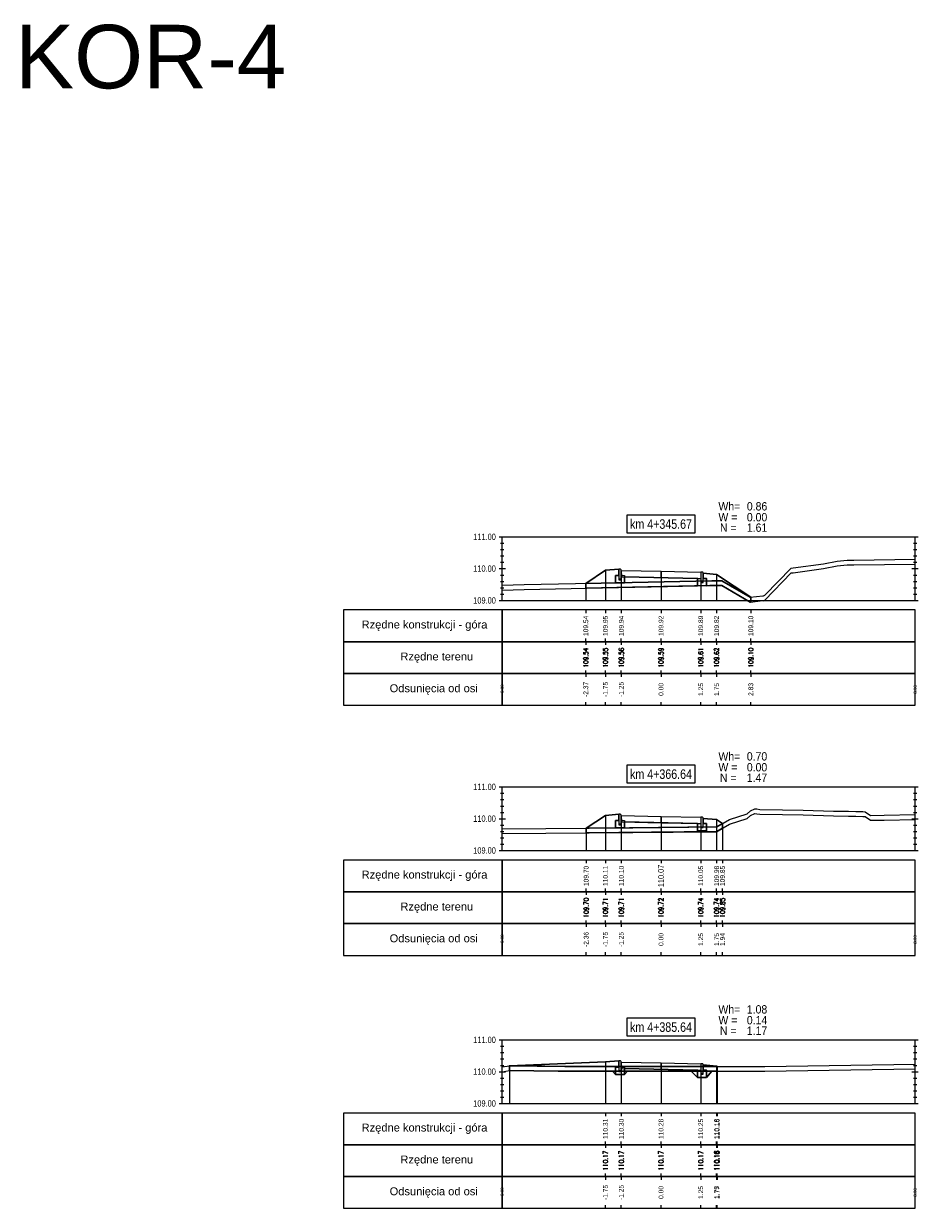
# Model space of a CAD drawing. Extents: x 7537626 to 7538805, y 5722894 to 5725486.
# Tile 2 of 105: x 7537959 to 7537987, y 5725239 to 5725276. Entities that reach past the tile are written whole.
import ezdxf

# ---------------------------------------------------------------- set-up
doc = ezdxf.new("R2010")
doc.units = 0
for name, color, linetype in [('C-DROGI-PROFILE', 7, 'Continuous'), ('C-DROGI-PROFILE-ETYKIETY', 7, 'Continuous'), ('C-DROGI-PRZEKROJE-ETYKIETY', 7, 'Continuous'), ('C-POPRZECZKA-przekrój', 2, 'Continuous'), ('C-POPRZECZKA-widok', 1, 'Continuous')]:
    doc.layers.add(name, color=color, linetype=linetype)
doc.layers.add('C-humus', color=7, linetype='Continuous', true_color=0x003df5)
doc.layers.add('C-Teren', color=7, linetype='Continuous', true_color=0x008521)
for name, color, linetype, lineweight, plot in [('D-1.pow. hum.', 7, 'Continuous', 30, False), ('D-2.wykop', 30, 'Continuous', 30, False), ('D-3.nasyp', 4, 'Continuous', 30, False)]:
    doc.layers.add(name, color=color, linetype=linetype, lineweight=lineweight, plot=plot)
doc.layers.add('D-roboty-ziemne-opis', color=2, linetype='Continuous', lineweight=30)
doc.styles.add('2mm08', font='arial.ttf', dxfattribs={"width": 0.8})
doc.styles.get("Standard").update_dxf_attribs({"font": 'arial.ttf'})

msp = doc.modelspace()

# ---------------------------------------------------------------- linework, layer by layer
at = {"layer": 'C-DROGI-PROFILE', "color": 7, "linetype": 'Continuous', "lineweight": -3}
for p, q in [((7537977.032, 5725257.644), (7537977.032, 5725257.544)), ((7537977.649, 5725257.644), (7537977.649, 5725257.544)), ((7537978.149, 5725257.644), (7537978.149, 5725257.544)), ((7537979.399, 5725257.644), (7537979.399, 5725257.544)), ((7537980.649, 5725257.644), (7537980.649, 5725257.544)), ((7537981.149, 5725257.644), (7537981.149, 5725257.544)), ((7537982.227, 5725257.644), (7537982.227, 5725257.544)), ((7537977.032, 5725256.644), (7537977.032, 5725256.744)), ((7537977.032, 5725256.644), (7537977.032, 5725256.544)), ((7537977.649, 5725256.644), (7537977.649, 5725256.744)), ((7537977.649, 5725256.644), (7537977.649, 5725256.544)), ((7537978.149, 5725256.644), (7537978.149, 5725256.744)), ((7537978.149, 5725256.644), (7537978.149, 5725256.544)), ((7537979.399, 5725256.644), (7537979.399, 5725256.744)), ((7537979.399, 5725256.644), (7537979.399, 5725256.544)), ((7537980.649, 5725256.644), (7537980.649, 5725256.744)), ((7537980.649, 5725256.644), (7537980.649, 5725256.544)), ((7537981.149, 5725256.644), (7537981.149, 5725256.744)), ((7537981.149, 5725256.644), (7537981.149, 5725256.544)), ((7537982.227, 5725256.644), (7537982.227, 5725256.744)), ((7537982.227, 5725256.644), (7537982.227, 5725256.544)), ((7537977.032, 5725255.644), (7537977.032, 5725255.744)), ((7537977.649, 5725255.644), (7537977.649, 5725255.744)), ((7537978.149, 5725255.644), (7537978.149, 5725255.744)), ((7537979.399, 5725255.644), (7537979.399, 5725255.744)), ((7537980.649, 5725255.644), (7537980.649, 5725255.744)), ((7537981.149, 5725255.644), (7537981.149, 5725255.744)), ((7537982.227, 5725255.644), (7537982.227, 5725255.744)), ((7537977.032, 5725255.644), (7537977.032, 5725255.544)), ((7537977.649, 5725255.644), (7537977.649, 5725255.544)), ((7537978.149, 5725255.644), (7537978.149, 5725255.544)), ((7537979.399, 5725255.644), (7537979.399, 5725255.544)), ((7537980.649, 5725255.644), (7537980.649, 5725255.544)), ((7537981.149, 5725255.644), (7537981.149, 5725255.544)), ((7537982.227, 5725255.644), (7537982.227, 5725255.544)), ((7537977.032, 5725254.644), (7537977.032, 5725254.744)), ((7537977.649, 5725254.644), (7537977.649, 5725254.744)), ((7537978.149, 5725254.644), (7537978.149, 5725254.744)), ((7537979.399, 5725254.644), (7537979.399, 5725254.744)), ((7537980.649, 5725254.644), (7537980.649, 5725254.744)), ((7537981.149, 5725254.644), (7537981.149, 5725254.744)), ((7537982.227, 5725254.644), (7537982.227, 5725254.744)), ((7537977.043, 5725249.774), (7537977.043, 5725249.674)), ((7537977.649, 5725249.774), (7537977.649, 5725249.674)), ((7537978.149, 5725249.774), (7537978.149, 5725249.674)), ((7537979.399, 5725249.774), (7537979.399, 5725249.674)), ((7537980.649, 5725249.774), (7537980.649, 5725249.674)), ((7537981.149, 5725249.774), (7537981.149, 5725249.674)), ((7537981.335, 5725249.774), (7537981.335, 5725249.674)), ((7537977.043, 5725248.774), (7537977.043, 5725248.874)), ((7537977.043, 5725248.774), (7537977.043, 5725248.674)), ((7537977.649, 5725248.774), (7537977.649, 5725248.874)), ((7537977.649, 5725248.774), (7537977.649, 5725248.674)), ((7537978.149, 5725248.774), (7537978.149, 5725248.874)), ((7537978.149, 5725248.774), (7537978.149, 5725248.674)), ((7537979.399, 5725248.774), (7537979.399, 5725248.874)), ((7537979.399, 5725248.774), (7537979.399, 5725248.674)), ((7537980.649, 5725248.774), (7537980.649, 5725248.874)), ((7537980.649, 5725248.774), (7537980.649, 5725248.674)), ((7537981.149, 5725248.774), (7537981.149, 5725248.874)), ((7537981.149, 5725248.774), (7537981.149, 5725248.674)), ((7537981.335, 5725248.774), (7537981.335, 5725248.874)), ((7537981.335, 5725248.774), (7537981.335, 5725248.674)), ((7537977.043, 5725247.774), (7537977.043, 5725247.874)), ((7537977.043, 5725247.774), (7537977.043, 5725247.674)), ((7537977.649, 5725247.774), (7537977.649, 5725247.874)), ((7537977.649, 5725247.774), (7537977.649, 5725247.674)), ((7537978.149, 5725247.774), (7537978.149, 5725247.874)), ((7537978.149, 5725247.774), (7537978.149, 5725247.674)), ((7537979.399, 5725247.774), (7537979.399, 5725247.874)), ((7537979.399, 5725247.774), (7537979.399, 5725247.674)), ((7537980.649, 5725247.774), (7537980.649, 5725247.874)), ((7537980.649, 5725247.774), (7537980.649, 5725247.674)), ((7537981.149, 5725247.774), (7537981.149, 5725247.874)), ((7537981.149, 5725247.774), (7537981.149, 5725247.674)), ((7537981.335, 5725247.774), (7537981.335, 5725247.874)), ((7537981.335, 5725247.774), (7537981.335, 5725247.674)), ((7537977.043, 5725246.774), (7537977.043, 5725246.874)), ((7537977.649, 5725246.774), (7537977.649, 5725246.874)), ((7537978.149, 5725246.774), (7537978.149, 5725246.874)), ((7537979.399, 5725246.774), (7537979.399, 5725246.874)), ((7537980.649, 5725246.774), (7537980.649, 5725246.874)), ((7537981.149, 5725246.774), (7537981.149, 5725246.874)), ((7537981.335, 5725246.774), (7537981.335, 5725246.874)), ((7537977.649, 5725241.812), (7537977.649, 5725241.712)), ((7537978.149, 5725241.812), (7537978.149, 5725241.712)), ((7537979.399, 5725241.812), (7537979.399, 5725241.712)), ((7537980.649, 5725241.812), (7537980.649, 5725241.712)), ((7537981.149, 5725241.812), (7537981.149, 5725241.712)), ((7537981.167, 5725241.812), (7537981.167, 5725241.712)), ((7537977.649, 5725240.812), (7537977.649, 5725240.912)), ((7537977.649, 5725240.812), (7537977.649, 5725240.712)), ((7537978.149, 5725240.812), (7537978.149, 5725240.912)), ((7537978.149, 5725240.812), (7537978.149, 5725240.712)), ((7537979.399, 5725240.812), (7537979.399, 5725240.912)), ((7537979.399, 5725240.812), (7537979.399, 5725240.712)), ((7537980.649, 5725240.812), (7537980.649, 5725240.912)), ((7537980.649, 5725240.812), (7537980.649, 5725240.712)), ((7537981.149, 5725240.812), (7537981.149, 5725240.912)), ((7537981.149, 5725240.812), (7537981.149, 5725240.712)), ((7537981.167, 5725240.812), (7537981.167, 5725240.912)), ((7537981.167, 5725240.812), (7537981.167, 5725240.712)), ((7537977.649, 5725239.812), (7537977.649, 5725239.912)), ((7537977.649, 5725239.812), (7537977.649, 5725239.712)), ((7537978.149, 5725239.812), (7537978.149, 5725239.912)), ((7537978.149, 5725239.812), (7537978.149, 5725239.712)), ((7537979.399, 5725239.812), (7537979.399, 5725239.912)), ((7537979.399, 5725239.812), (7537979.399, 5725239.712)), ((7537980.649, 5725239.812), (7537980.649, 5725239.912)), ((7537980.649, 5725239.812), (7537980.649, 5725239.712)), ((7537981.149, 5725239.812), (7537981.149, 5725239.912)), ((7537981.149, 5725239.812), (7537981.149, 5725239.712)), ((7537981.167, 5725239.812), (7537981.167, 5725239.912)), ((7537981.167, 5725239.812), (7537981.167, 5725239.712)), ((7537977.649, 5725238.812), (7537977.649, 5725238.912)), ((7537978.149, 5725238.812), (7537978.149, 5725238.912)), ((7537979.399, 5725238.812), (7537979.399, 5725238.912)), ((7537980.649, 5725238.812), (7537980.649, 5725238.912)), ((7537981.149, 5725238.812), (7537981.149, 5725238.912)), ((7537981.167, 5725238.812), (7537981.167, 5725238.912))]:
    msp.add_line(p, q, dxfattribs=at)
at = {"layer": 'C-DROGI-PROFILE', "color": 1, "linetype": 'Continuous', "lineweight": -3}
for points in [[(7537974.399, 5725256.644), (7537974.399, 5725257.644), (7537969.399, 5725257.644), (7537969.399, 5725256.644)], [(7537974.399, 5725256.644), (7537987.399, 5725256.644), (7537987.399, 5725257.644), (7537974.399, 5725257.644)], [(7537974.399, 5725255.644), (7537974.399, 5725256.644), (7537969.399, 5725256.644), (7537969.399, 5725255.644)], [(7537974.399, 5725255.644), (7537987.399, 5725255.644), (7537987.399, 5725256.644), (7537974.399, 5725256.644)], [(7537974.399, 5725254.644), (7537974.399, 5725255.644), (7537969.399, 5725255.644), (7537969.399, 5725254.644)], [(7537974.399, 5725254.644), (7537987.399, 5725254.644), (7537987.399, 5725255.644), (7537974.399, 5725255.644)], [(7537974.399, 5725248.774), (7537974.399, 5725249.774), (7537969.399, 5725249.774), (7537969.399, 5725248.774)], [(7537974.399, 5725248.774), (7537987.399, 5725248.774), (7537987.399, 5725249.774), (7537974.399, 5725249.774)], [(7537974.399, 5725247.774), (7537974.399, 5725248.774), (7537969.399, 5725248.774), (7537969.399, 5725247.774)], [(7537974.399, 5725247.774), (7537987.399, 5725247.774), (7537987.399, 5725248.774), (7537974.399, 5725248.774)], [(7537974.399, 5725246.774), (7537974.399, 5725247.774), (7537969.399, 5725247.774), (7537969.399, 5725246.774)], [(7537974.399, 5725246.774), (7537987.399, 5725246.774), (7537987.399, 5725247.774), (7537974.399, 5725247.774)], [(7537974.399, 5725240.812), (7537974.399, 5725241.812), (7537969.399, 5725241.812), (7537969.399, 5725240.812)], [(7537974.399, 5725240.812), (7537987.399, 5725240.812), (7537987.399, 5725241.812), (7537974.399, 5725241.812)], [(7537974.399, 5725239.812), (7537974.399, 5725240.812), (7537969.399, 5725240.812), (7537969.399, 5725239.812)], [(7537974.399, 5725239.812), (7537987.399, 5725239.812), (7537987.399, 5725240.812), (7537974.399, 5725240.812)], [(7537974.399, 5725238.812), (7537974.399, 5725239.812), (7537969.399, 5725239.812), (7537969.399, 5725238.812)], [(7537974.399, 5725238.812), (7537987.399, 5725238.812), (7537987.399, 5725239.812), (7537974.399, 5725239.812)]]:
    msp.add_3dface(points, dxfattribs=at)
at = {"layer": 'C-DROGI-PRZEKROJE-ETYKIETY', "color": 1, "linetype": 'Continuous', "lineweight": -3}
for p, q in [((7537977.649, 5725258.893), (7537977.649, 5725257.944)), ((7537978.149, 5725258.887), (7537978.149, 5725257.944)), ((7537979.399, 5725258.862), (7537979.399, 5725257.944)), ((7537980.649, 5725258.837), (7537980.649, 5725257.944)), ((7537981.149, 5725258.763), (7537981.149, 5725257.944)), ((7537977.032, 5725258.482), (7537977.032, 5725257.944)), ((7537982.227, 5725258.044), (7537982.227, 5725257.944)), ((7537977.649, 5725251.18), (7537977.649, 5725250.074)), ((7537978.149, 5725251.173), (7537978.149, 5725250.074)), ((7537979.399, 5725251.148), (7537979.399, 5725250.074)), ((7537980.649, 5725251.123), (7537980.649, 5725250.074)), ((7537981.149, 5725251.05), (7537981.149, 5725250.074)), ((7537981.335, 5725250.925), (7537981.335, 5725250.074)), ((7537977.043, 5725250.776), (7537977.043, 5725250.074)), ((7537977.649, 5725243.419), (7537977.649, 5725242.112)), ((7537978.149, 5725243.413), (7537978.149, 5725242.112)), ((7537979.399, 5725243.388), (7537979.399, 5725242.112)), ((7537980.649, 5725243.363), (7537980.649, 5725242.112)), ((7537981.149, 5725243.289), (7537981.149, 5725242.112)), ((7537981.167, 5725243.277), (7537981.167, 5725242.112))]:
    msp.add_line(p, q, dxfattribs=at)
msp.add_lwpolyline([(7537974.626, 5725243.301), (7537974.626, 5725242.112)], dxfattribs=at)
at = {"layer": 'C-humus'}
for p, q in [((7537985.468, 5725259.064), (7537987.399, 5725259.088)), ((7537982.667, 5725257.957), (7537983.496, 5725258.81)), ((7537983.496, 5725258.81), (7537983.554, 5725258.815)), ((7537983.554, 5725258.815), (7537984.511, 5725258.949)), ((7537984.511, 5725258.949), (7537984.94, 5725259.028)), ((7537984.94, 5725259.028), (7537985.263, 5725259.061)), ((7537985.263, 5725259.061), (7537985.468, 5725259.064)), ((7537975.086, 5725258.291), (7537981.013, 5725258.414)), ((7537981.013, 5725258.414), (7537981.314, 5725258.413)), ((7537981.314, 5725258.413), (7537982.206, 5725257.892)), ((7537974.399, 5725258.272), (7537975.086, 5725258.291)), ((7537982.627, 5725257.936), (7537982.667, 5725257.957)), ((7537982.206, 5725257.892), (7537982.6, 5725257.937)), ((7537982.6, 5725257.937), (7537982.627, 5725257.936)), ((7537981.154, 5725250.669), (7537981.554, 5725250.902)), ((7537981.554, 5725250.902), (7537982.111, 5725251.08)), ((7537982.111, 5725251.08), (7537982.216, 5725251.175)), ((7537982.216, 5725251.175), (7537982.347, 5725251.239)), ((7537982.347, 5725251.239), (7537982.416, 5725251.23)), ((7537982.416, 5725251.23), (7537982.506, 5725251.219)), ((7537982.506, 5725251.219), (7537983.221, 5725251.204)), ((7537983.221, 5725251.204), (7537983.875, 5725251.194)), ((7537983.875, 5725251.194), (7537984.83, 5725251.166)), ((7537984.83, 5725251.166), (7537985.302, 5725251.157)), ((7537985.302, 5725251.157), (7537985.528, 5725251.156)), ((7537985.528, 5725251.156), (7537985.756, 5725251.146)), ((7537985.756, 5725251.146), (7537985.814, 5725251.145)), ((7537985.814, 5725251.145), (7537985.826, 5725251.14)), ((7537985.826, 5725251.14), (7537985.995, 5725251.026)), ((7537985.995, 5725251.026), (7537986.425, 5725251.033)), ((7537986.425, 5725251.033), (7537987.399, 5725251.054)), ((7537974.399, 5725250.604), (7537978.515, 5725250.638)), ((7537978.515, 5725250.638), (7537981.154, 5725250.669)), ((7537974.399, 5725243.112), (7537974.626, 5725243.151)), ((7537974.626, 5725243.151), (7537976.375, 5725243.124)), ((7537976.375, 5725243.124), (7537976.752, 5725243.124)), ((7537976.752, 5725243.124), (7537977.339, 5725243.13)), ((7537977.339, 5725243.13), (7537982.345, 5725243.127)), ((7537982.345, 5725243.127), (7537982.672, 5725243.127)), ((7537982.672, 5725243.127), (7537987.399, 5725243.203))]:
    msp.add_line(p, q, dxfattribs=at)
at = {"layer": 'C-POPRZECZKA-przekrój', "color": 2, "linetype": 'Continuous', "lineweight": -3}
for p, q in [((7537977.032, 5725258.482), (7537977.649, 5725258.893)), ((7537977.649, 5725258.893), (7537978.069, 5725258.927)), ((7537977.969, 5725258.497), (7537977.969, 5725258.727)), ((7537977.969, 5725258.727), (7537978.069, 5725258.727)), ((7537978.109, 5725258.927), (7537978.069, 5725258.927)), ((7537978.069, 5725258.927), (7537978.069, 5725258.597)), ((7537978.069, 5725258.727), (7537978.069, 5725258.627)), ((7537978.114, 5725258.926), (7537978.109, 5725258.927)), ((7537978.123, 5725258.924), (7537978.114, 5725258.926)), ((7537978.131, 5725258.92), (7537978.123, 5725258.924)), ((7537978.137, 5725258.915), (7537978.131, 5725258.92)), ((7537978.141, 5725258.91), (7537978.137, 5725258.915)), ((7537978.146, 5725258.902), (7537978.141, 5725258.91)), ((7537978.148, 5725258.894), (7537978.146, 5725258.902)), ((7537978.149, 5725258.887), (7537978.148, 5725258.894)), ((7537978.149, 5725258.887), (7537979.399, 5725258.862)), ((7537978.149, 5725258.887), (7537978.15, 5725258.687)), ((7537978.149, 5725258.597), (7537978.149, 5725258.887)), ((7537978.149, 5725258.887), (7537978.149, 5725258.727)), ((7537978.149, 5725258.727), (7537978.249, 5725258.727)), ((7537978.249, 5725258.727), (7537978.249, 5725258.497)), ((7537979.399, 5725258.662), (7537979.399, 5725258.862)), ((7537979.399, 5725258.862), (7537980.649, 5725258.837)), ((7537980.649, 5725258.837), (7537980.648, 5725258.637)), ((7537980.689, 5725258.837), (7537980.649, 5725258.837)), ((7537980.649, 5725258.837), (7537980.649, 5725258.507)), ((7537980.694, 5725258.836), (7537980.689, 5725258.837)), ((7537980.703, 5725258.834), (7537980.694, 5725258.836)), ((7537980.711, 5725258.83), (7537980.703, 5725258.834)), ((7537980.717, 5725258.825), (7537980.711, 5725258.83)), ((7537980.721, 5725258.82), (7537980.717, 5725258.825)), ((7537980.726, 5725258.812), (7537980.721, 5725258.82)), ((7537980.728, 5725258.804), (7537980.726, 5725258.812)), ((7537980.729, 5725258.797), (7537980.728, 5725258.804)), ((7537980.729, 5725258.507), (7537980.729, 5725258.797)), ((7537980.729, 5725258.797), (7537980.729, 5725258.637)), ((7537980.729, 5725258.797), (7537981.149, 5725258.763)), ((7537981.149, 5725258.763), (7537982.227, 5725258.044)), ((7537978.249, 5725258.497), (7537977.969, 5725258.497)), ((7537978.069, 5725258.627), (7537978.149, 5725258.627)), ((7537978.069, 5725258.597), (7537978.149, 5725258.597)), ((7537978.15, 5725258.687), (7537979.399, 5725258.662)), ((7537979.399, 5725258.662), (7537980.648, 5725258.637)), ((7537980.549, 5725258.407), (7537980.549, 5725258.637)), ((7537980.549, 5725258.637), (7537980.649, 5725258.637)), ((7537980.829, 5725258.407), (7537980.549, 5725258.407)), ((7537980.649, 5725258.637), (7537980.649, 5725258.537)), ((7537980.649, 5725258.537), (7537980.729, 5725258.537)), ((7537980.649, 5725258.507), (7537980.729, 5725258.507)), ((7537980.729, 5725258.637), (7537980.829, 5725258.637)), ((7537980.829, 5725258.637), (7537980.829, 5725258.407)), ((7537977.043, 5725250.776), (7537977.649, 5725251.18)), ((7537977.649, 5725251.18), (7537978.069, 5725251.213)), ((7537977.969, 5725250.783), (7537977.969, 5725251.013)), ((7537977.969, 5725251.013), (7537978.069, 5725251.013)), ((7537978.109, 5725251.213), (7537978.069, 5725251.213)), ((7537978.069, 5725251.213), (7537978.069, 5725250.883)), ((7537978.069, 5725251.013), (7537978.069, 5725250.913)), ((7537978.069, 5725250.913), (7537978.149, 5725250.913)), ((7537978.069, 5725250.883), (7537978.149, 5725250.883)), ((7537978.114, 5725251.213), (7537978.109, 5725251.213)), ((7537978.123, 5725251.211), (7537978.114, 5725251.213)), ((7537978.131, 5725251.206), (7537978.123, 5725251.211)), ((7537978.137, 5725251.201), (7537978.131, 5725251.206)), ((7537978.141, 5725251.196), (7537978.137, 5725251.201)), ((7537978.146, 5725251.189), (7537978.141, 5725251.196)), ((7537978.148, 5725251.18), (7537978.146, 5725251.189)), ((7537978.149, 5725251.173), (7537978.148, 5725251.18)), ((7537978.149, 5725251.173), (7537979.399, 5725251.148)), ((7537978.149, 5725251.173), (7537978.15, 5725250.973)), ((7537978.149, 5725250.883), (7537978.149, 5725251.173)), ((7537978.149, 5725251.173), (7537978.149, 5725251.013)), ((7537978.149, 5725251.013), (7537978.249, 5725251.013)), ((7537978.15, 5725250.973), (7537979.399, 5725250.948)), ((7537978.249, 5725251.013), (7537978.249, 5725250.783)), ((7537979.399, 5725250.948), (7537979.399, 5725251.148)), ((7537979.399, 5725251.148), (7537980.649, 5725251.123)), ((7537979.399, 5725250.948), (7537980.648, 5725250.923)), ((7537980.549, 5725250.693), (7537980.549, 5725250.923)), ((7537980.549, 5725250.923), (7537980.649, 5725250.923)), ((7537980.649, 5725251.123), (7537980.648, 5725250.923)), ((7537980.689, 5725251.123), (7537980.649, 5725251.123)), ((7537980.649, 5725251.123), (7537980.649, 5725250.793)), ((7537980.649, 5725250.923), (7537980.649, 5725250.823)), ((7537980.694, 5725251.123), (7537980.689, 5725251.123)), ((7537980.703, 5725251.121), (7537980.694, 5725251.123)), ((7537980.711, 5725251.116), (7537980.703, 5725251.121)), ((7537980.717, 5725251.111), (7537980.711, 5725251.116)), ((7537980.721, 5725251.106), (7537980.717, 5725251.111)), ((7537980.726, 5725251.099), (7537980.721, 5725251.106)), ((7537980.728, 5725251.09), (7537980.726, 5725251.099)), ((7537980.729, 5725251.083), (7537980.728, 5725251.09)), ((7537980.729, 5725250.793), (7537980.729, 5725251.083)), ((7537980.729, 5725251.083), (7537980.729, 5725250.923)), ((7537980.729, 5725251.083), (7537981.149, 5725251.05)), ((7537980.729, 5725250.923), (7537980.829, 5725250.923)), ((7537980.829, 5725250.923), (7537980.829, 5725250.693)), ((7537981.149, 5725251.05), (7537981.335, 5725250.925)), ((7537978.249, 5725250.783), (7537977.969, 5725250.783)), ((7537980.829, 5725250.693), (7537980.549, 5725250.693)), ((7537980.649, 5725250.823), (7537980.729, 5725250.823)), ((7537980.649, 5725250.793), (7537980.729, 5725250.793)), ((7537974.626, 5725243.301), (7537977.649, 5725243.419)), ((7537977.649, 5725243.419), (7537978.069, 5725243.453)), ((7537978.109, 5725243.453), (7537978.069, 5725243.453)), ((7537978.069, 5725243.453), (7537978.069, 5725243.123)), ((7537978.114, 5725243.453), (7537978.109, 5725243.453)), ((7537978.123, 5725243.45), (7537978.114, 5725243.453)), ((7537978.131, 5725243.446), (7537978.123, 5725243.45)), ((7537978.137, 5725243.441), (7537978.131, 5725243.446)), ((7537978.141, 5725243.436), (7537978.137, 5725243.441)), ((7537978.146, 5725243.429), (7537978.141, 5725243.436)), ((7537978.148, 5725243.42), (7537978.146, 5725243.429)), ((7537978.149, 5725243.413), (7537978.148, 5725243.42)), ((7537977.969, 5725243.023), (7537977.969, 5725243.253)), ((7537977.969, 5725243.253), (7537978.069, 5725243.253)), ((7537978.069, 5725243.253), (7537978.069, 5725243.153)), ((7537978.069, 5725243.153), (7537978.149, 5725243.153)), ((7537978.069, 5725243.123), (7537978.149, 5725243.123)), ((7537978.149, 5725243.413), (7537979.399, 5725243.388)), ((7537978.149, 5725243.413), (7537978.15, 5725243.213)), ((7537978.149, 5725243.123), (7537978.149, 5725243.413)), ((7537978.149, 5725243.413), (7537978.149, 5725243.253)), ((7537978.149, 5725243.253), (7537978.249, 5725243.253)), ((7537978.15, 5725243.213), (7537979.399, 5725243.188)), ((7537978.249, 5725243.253), (7537978.249, 5725243.023)), ((7537979.399, 5725243.188), (7537979.399, 5725243.388)), ((7537979.399, 5725243.388), (7537980.649, 5725243.363)), ((7537979.399, 5725243.188), (7537980.648, 5725243.163)), ((7537980.549, 5725242.933), (7537980.549, 5725243.163)), ((7537980.549, 5725243.163), (7537980.649, 5725243.163)), ((7537980.649, 5725243.363), (7537980.648, 5725243.163)), ((7537980.689, 5725243.363), (7537980.649, 5725243.363)), ((7537980.649, 5725243.363), (7537980.649, 5725243.033)), ((7537980.649, 5725243.163), (7537980.649, 5725243.063)), ((7537980.649, 5725243.063), (7537980.729, 5725243.063)), ((7537980.694, 5725243.363), (7537980.689, 5725243.363)), ((7537980.703, 5725243.36), (7537980.694, 5725243.363)), ((7537980.711, 5725243.356), (7537980.703, 5725243.36)), ((7537980.717, 5725243.351), (7537980.711, 5725243.356)), ((7537980.721, 5725243.346), (7537980.717, 5725243.351)), ((7537980.726, 5725243.339), (7537980.721, 5725243.346)), ((7537980.728, 5725243.33), (7537980.726, 5725243.339)), ((7537980.729, 5725243.323), (7537980.728, 5725243.33)), ((7537980.729, 5725243.033), (7537980.729, 5725243.323)), ((7537980.729, 5725243.323), (7537980.729, 5725243.163)), ((7537980.729, 5725243.323), (7537981.149, 5725243.289)), ((7537980.729, 5725243.163), (7537980.829, 5725243.163)), ((7537980.829, 5725243.163), (7537980.829, 5725242.933)), ((7537981.149, 5725243.289), (7537981.167, 5725243.277)), ((7537978.249, 5725243.023), (7537977.969, 5725243.023)), ((7537980.829, 5725242.933), (7537980.549, 5725242.933)), ((7537980.649, 5725243.033), (7537980.729, 5725243.033))]:
    msp.add_line(p, q, dxfattribs=at)
at = {"layer": 'C-POPRZECZKA-widok', "color": 1, "linetype": 'Continuous', "lineweight": -3}
for p, q in [((7537974.299, 5725259.944), (7537987.499, 5725259.944)), ((7537974.399, 5725257.944), (7537974.399, 5725259.944)), ((7537987.399, 5725257.944), (7537987.399, 5725259.944)), ((7537974.349, 5725259.744), (7537974.449, 5725259.744)), ((7537974.349, 5725259.544), (7537974.449, 5725259.544)), ((7537987.349, 5725259.744), (7537987.449, 5725259.744)), ((7537987.349, 5725259.544), (7537987.449, 5725259.544)), ((7537974.349, 5725259.344), (7537974.449, 5725259.344)), ((7537974.349, 5725259.144), (7537974.449, 5725259.144)), ((7537987.349, 5725259.344), (7537987.449, 5725259.344)), ((7537987.349, 5725259.144), (7537987.449, 5725259.144)), ((7537974.299, 5725258.944), (7537974.499, 5725258.944)), ((7537974.349, 5725258.944), (7537974.449, 5725258.944)), ((7537974.349, 5725258.744), (7537974.449, 5725258.744)), ((7537987.299, 5725258.944), (7537987.499, 5725258.944)), ((7537987.349, 5725258.944), (7537987.449, 5725258.944)), ((7537987.349, 5725258.744), (7537987.449, 5725258.744)), ((7537974.349, 5725258.544), (7537974.449, 5725258.544)), ((7537974.349, 5725258.344), (7537974.449, 5725258.344)), ((7537987.349, 5725258.544), (7537987.449, 5725258.544)), ((7537987.349, 5725258.344), (7537987.449, 5725258.344)), ((7537974.349, 5725258.144), (7537974.449, 5725258.144)), ((7537987.349, 5725258.144), (7537987.449, 5725258.144)), ((7537974.299, 5725257.944), (7537987.499, 5725257.944)), ((7537974.299, 5725252.074), (7537987.499, 5725252.074)), ((7537974.399, 5725250.074), (7537974.399, 5725252.074)), ((7537987.399, 5725250.074), (7537987.399, 5725252.074)), ((7537974.349, 5725251.874), (7537974.449, 5725251.874)), ((7537974.349, 5725251.674), (7537974.449, 5725251.674)), ((7537987.349, 5725251.874), (7537987.449, 5725251.874)), ((7537987.349, 5725251.674), (7537987.449, 5725251.674)), ((7537974.349, 5725251.474), (7537974.449, 5725251.474)), ((7537974.349, 5725251.274), (7537974.449, 5725251.274)), ((7537987.349, 5725251.474), (7537987.449, 5725251.474)), ((7537987.349, 5725251.274), (7537987.449, 5725251.274)), ((7537974.299, 5725251.074), (7537974.499, 5725251.074)), ((7537974.349, 5725251.074), (7537974.449, 5725251.074)), ((7537974.349, 5725250.874), (7537974.449, 5725250.874)), ((7537987.299, 5725251.074), (7537987.499, 5725251.074)), ((7537987.349, 5725251.074), (7537987.449, 5725251.074)), ((7537987.349, 5725250.874), (7537987.449, 5725250.874)), ((7537974.349, 5725250.674), (7537974.449, 5725250.674)), ((7537987.349, 5725250.674), (7537987.449, 5725250.674)), ((7537974.349, 5725250.474), (7537974.449, 5725250.474)), ((7537974.349, 5725250.274), (7537974.449, 5725250.274)), ((7537987.349, 5725250.474), (7537987.449, 5725250.474)), ((7537987.349, 5725250.274), (7537987.449, 5725250.274)), ((7537974.299, 5725250.074), (7537987.499, 5725250.074)), ((7537974.299, 5725244.112), (7537987.499, 5725244.112)), ((7537974.349, 5725243.912), (7537974.449, 5725243.912)), ((7537974.399, 5725242.112), (7537974.399, 5725244.112)), ((7537987.349, 5725243.912), (7537987.449, 5725243.912)), ((7537987.399, 5725242.112), (7537987.399, 5725244.112)), ((7537974.349, 5725243.712), (7537974.449, 5725243.712)), ((7537974.349, 5725243.512), (7537974.449, 5725243.512)), ((7537987.349, 5725243.712), (7537987.449, 5725243.712)), ((7537987.349, 5725243.512), (7537987.449, 5725243.512)), ((7537974.299, 5725243.112), (7537974.499, 5725243.112)), ((7537974.349, 5725243.312), (7537974.449, 5725243.312)), ((7537974.349, 5725243.112), (7537974.449, 5725243.112)), ((7537987.299, 5725243.112), (7537987.499, 5725243.112)), ((7537987.349, 5725243.312), (7537987.449, 5725243.312)), ((7537987.349, 5725243.112), (7537987.449, 5725243.112)), ((7537974.349, 5725242.912), (7537974.449, 5725242.912)), ((7537974.349, 5725242.712), (7537974.449, 5725242.712)), ((7537987.349, 5725242.912), (7537987.449, 5725242.912)), ((7537987.349, 5725242.712), (7537987.449, 5725242.712)), ((7537974.349, 5725242.512), (7537974.449, 5725242.512)), ((7537974.349, 5725242.312), (7537974.449, 5725242.312)), ((7537987.349, 5725242.512), (7537987.449, 5725242.512)), ((7537987.349, 5725242.312), (7537987.449, 5725242.312)), ((7537974.299, 5725242.112), (7537987.499, 5725242.112))]:
    msp.add_line(p, q, dxfattribs=at)
at = {"layer": 'C-POPRZECZKA-widok', "color": 3, "linetype": 'Continuous', "lineweight": -3}
for points in [[(7537978.319, 5725260.069), (7537980.479, 5725260.069), (7537980.479, 5725260.626), (7537978.319, 5725260.626)], [(7537978.319, 5725252.199), (7537980.478, 5725252.199), (7537980.478, 5725252.756), (7537978.319, 5725252.756)], [(7537978.319, 5725244.237), (7537980.478, 5725244.237), (7537980.478, 5725244.794), (7537978.319, 5725244.794)]]:
    msp.add_3dface(points, dxfattribs=at)
at = {"layer": 'C-Teren'}
for p, q in [((7537983.554, 5725258.965), (7537984.511, 5725259.099)), ((7537984.511, 5725259.099), (7537984.94, 5725259.178)), ((7537984.94, 5725259.178), (7537985.263, 5725259.211)), ((7537985.263, 5725259.211), (7537985.468, 5725259.214)), ((7537985.468, 5725259.214), (7537987.399, 5725259.238)), ((7537982.667, 5725258.107), (7537983.496, 5725258.96)), ((7537983.496, 5725258.96), (7537983.554, 5725258.965)), ((7537974.399, 5725258.422), (7537975.086, 5725258.441)), ((7537975.086, 5725258.441), (7537981.013, 5725258.564)), ((7537981.013, 5725258.564), (7537981.314, 5725258.563)), ((7537981.314, 5725258.563), (7537982.206, 5725258.042)), ((7537982.206, 5725258.042), (7537982.6, 5725258.087)), ((7537982.6, 5725258.087), (7537982.627, 5725258.086)), ((7537982.627, 5725258.086), (7537982.667, 5725258.107)), ((7537982.111, 5725251.23), (7537982.216, 5725251.325)), ((7537982.216, 5725251.325), (7537982.347, 5725251.389)), ((7537982.347, 5725251.389), (7537982.416, 5725251.38)), ((7537982.416, 5725251.38), (7537982.506, 5725251.369)), ((7537982.506, 5725251.369), (7537983.221, 5725251.354)), ((7537983.221, 5725251.354), (7537983.875, 5725251.344)), ((7537983.875, 5725251.344), (7537984.83, 5725251.316)), ((7537984.83, 5725251.316), (7537985.302, 5725251.307)), ((7537985.302, 5725251.307), (7537985.528, 5725251.306)), ((7537985.528, 5725251.306), (7537985.756, 5725251.296)), ((7537985.756, 5725251.296), (7537985.814, 5725251.295)), ((7537985.814, 5725251.295), (7537985.826, 5725251.29)), ((7537985.826, 5725251.29), (7537985.995, 5725251.176)), ((7537981.154, 5725250.819), (7537981.554, 5725251.052)), ((7537981.554, 5725251.052), (7537982.111, 5725251.23)), ((7537985.995, 5725251.176), (7537986.425, 5725251.183)), ((7537986.425, 5725251.183), (7537987.399, 5725251.204)), ((7537974.399, 5725250.754), (7537978.515, 5725250.788)), ((7537978.515, 5725250.788), (7537981.154, 5725250.819)), ((7537974.399, 5725243.262), (7537974.626, 5725243.301)), ((7537974.626, 5725243.301), (7537976.375, 5725243.274)), ((7537976.375, 5725243.274), (7537976.752, 5725243.274)), ((7537976.752, 5725243.274), (7537977.339, 5725243.28)), ((7537977.339, 5725243.28), (7537982.345, 5725243.277)), ((7537982.345, 5725243.277), (7537982.672, 5725243.277)), ((7537982.672, 5725243.277), (7537987.399, 5725243.353))]:
    msp.add_line(p, q, dxfattribs=at)
at = {"layer": 'D-1.pow. hum.'}
for points in [[(7537977.032, 5725258.482), (7537977.032, 5725258.332), (7537980.935, 5725258.413), (7537981.314, 5725258.413), (7537982.206, 5725257.892), (7537982.231, 5725257.895), (7537982.227, 5725258.044), (7537982.206, 5725258.042), (7537981.314, 5725258.563), (7537980.996, 5725258.564), (7537978.488, 5725258.512), (7537977.032, 5725258.482)], [(7537977.043, 5725250.776), (7537977.044, 5725250.626), (7537981.154, 5725250.669), (7537981.335, 5725250.775), (7537981.335, 5725250.925), (7537981.154, 5725250.819), (7537978.407, 5725250.787), (7537977.043, 5725250.776)], [(7537974.626, 5725243.301), (7537974.626, 5725243.151), (7537976.159, 5725243.127), (7537978.391, 5725243.129), (7537981.167, 5725243.127), (7537981.167, 5725243.277), (7537980.1, 5725243.278), (7537978.263, 5725243.279), (7537976.881, 5725243.275), (7537975.74, 5725243.284), (7537974.626, 5725243.301)]]:
    msp.add_lwpolyline(points, dxfattribs=at)
at = {"layer": 'D-2.wykop'}
for points in [[(7537977.869, 5725243.129), (7537977.969, 5725243.023), (7537978.249, 5725243.023), (7537978.345, 5725243.129), (7537977.868, 5725243.129)], [(7537980.348, 5725243.128), (7537980.549, 5725242.933), (7537980.829, 5725242.933), (7537980.997, 5725243.128), (7537980.348, 5725243.128)]]:
    msp.add_lwpolyline(points, dxfattribs=at)
at = {"layer": 'D-3.nasyp'}
for points in [[(7537977.969, 5725258.497), (7537977.969, 5725258.727), (7537978.069, 5725258.727), (7537978.069, 5725258.927), (7537977.649, 5725258.893), (7537977.032, 5725258.482), (7537977.035, 5725258.332), (7537979.598, 5725258.385), (7537980.548, 5725258.405), (7537980.549, 5725258.637), (7537978.249, 5725258.685), (7537978.249, 5725258.497), (7537977.969, 5725258.497)], [(7537980.729, 5725258.797), (7537980.729, 5725258.637), (7537980.829, 5725258.637), (7537980.829, 5725258.407), (7537981.314, 5725258.413), (7537982.206, 5725257.892), (7537982.231, 5725257.895), (7537982.227, 5725258.044), (7537981.149, 5725258.763), (7537980.729, 5725258.797)], [(7537977.969, 5725250.783), (7537977.969, 5725251.013), (7537978.069, 5725251.013), (7537978.069, 5725251.213), (7537977.649, 5725251.18), (7537977.043, 5725250.776), (7537977.045, 5725250.626), (7537981.149, 5725250.666), (7537981.32, 5725250.766), (7537981.335, 5725250.775), (7537981.335, 5725250.925), (7537981.149, 5725251.05), (7537980.729, 5725251.083), (7537980.729, 5725250.923), (7537980.829, 5725250.923), (7537980.829, 5725250.693), (7537980.549, 5725250.693), (7537980.549, 5725250.923), (7537978.249, 5725250.971), (7537978.249, 5725250.783), (7537977.969, 5725250.783)], [(7537977.969, 5725243.253), (7537978.069, 5725243.253), (7537978.069, 5725243.453), (7537977.649, 5725243.419), (7537974.626, 5725243.301), (7537974.626, 5725243.151), (7537976.17, 5725243.127), (7537977.869, 5725243.129), (7537977.969, 5725243.023), (7537977.969, 5725243.253)], [(7537978.249, 5725243.211), (7537978.249, 5725243.023), (7537978.345, 5725243.129), (7537980.348, 5725243.128), (7537980.549, 5725242.933), (7537980.549, 5725243.165), (7537978.249, 5725243.211)], [(7537980.729, 5725243.323), (7537980.729, 5725243.163), (7537980.829, 5725243.163), (7537980.829, 5725242.933), (7537980.997, 5725243.128), (7537981.167, 5725243.127), (7537981.167, 5725243.277), (7537981.149, 5725243.289), (7537980.729, 5725243.323)]]:
    msp.add_lwpolyline(points, dxfattribs=at)

# ---------------------------------------------------------------- texts
at = {"layer": 'C-DROGI-PROFILE', "color": 2}
for s, height, p in [('KOR-4', 2, (7537959.059, 5725274.06)), ('Rzędne konstrukcji - góra', 0.25, (7537969.974, 5725257.061)), ('Rzędne terenu', 0.25, (7537971.194, 5725256.055)), ('Odsunięcia od osi', 0.25, (7537970.855, 5725255.055)), ('Rzędne konstrukcji - góra', 0.25, (7537969.974, 5725249.191)), ('Rzędne terenu', 0.25, (7537971.194, 5725248.185)), ('Odsunięcia od osi', 0.25, (7537970.855, 5725247.185)), ('Rzędne konstrukcji - góra', 0.25, (7537969.974, 5725241.229)), ('Rzędne terenu', 0.25, (7537971.194, 5725240.223)), ('Odsunięcia od osi', 0.25, (7537970.855, 5725239.223))]:
    msp.add_text(s, height=height, dxfattribs=at).set_placement(p)
at = {"layer": 'C-DROGI-PROFILE-ETYKIETY', "color": 1, "linetype": 'Continuous', "lineweight": -3, "attachment_point": 5, "rotation": 90, "style": '2mm08'}
for s, insert, char_height in [('109.54', (7537977.032, 5725257.144), 0.15), ('109.95', (7537977.649, 5725257.144), 0.15), ('109.94', (7537978.149, 5725257.144), 0.15), ('109.92', (7537979.399, 5725257.144), 0.15), ('109.89', (7537980.649, 5725257.144), 0.15), ('109.82', (7537981.149, 5725257.144), 0.15), ('109.10', (7537982.227, 5725257.144), 0.15), ('{\\Fsimplex.shx|c238;109.54}', (7537977.032, 5725256.144), 0.15), ('{\\Fsimplex.shx|c238;109.55}', (7537977.649, 5725256.144), 0.15), ('{\\Fsimplex.shx|c238;109.56}', (7537978.149, 5725256.144), 0.15), ('{\\Fsimplex.shx|c238;109.59}', (7537979.399, 5725256.144), 0.15), ('{\\Fsimplex.shx|c238;109.61}', (7537980.649, 5725256.144), 0.15), ('{\\Fsimplex.shx|c238;109.62}', (7537981.149, 5725256.144), 0.15), ('{\\Fsimplex.shx|c238;109.10}', (7537982.227, 5725256.144), 0.15), ('-2.37', (7537977.032, 5725255.144), 0.15), ('-1.75', (7537977.649, 5725255.144), 0.15), ('-1.25', (7537978.149, 5725255.144), 0.15), ('0.00', (7537979.399, 5725255.144), 0.15), ('1.25', (7537980.649, 5725255.144), 0.15), ('1.75', (7537981.149, 5725255.144), 0.15), ('2.83', (7537982.227, 5725255.144), 0.15), ('109.70', (7537977.043, 5725249.274), 0.15), ('110.11', (7537977.649, 5725249.274), 0.15), ('110.10', (7537978.149, 5725249.274), 0.15), ('110.07', (7537979.399, 5725249.274), 0.18), ('110.05', (7537980.649, 5725249.274), 0.15), ('109.98', (7537981.149, 5725249.274), 0.15), ('109.85', (7537981.335, 5725249.274), 0.15), ('{\\Fsimplex.shx|c238;109.70}', (7537977.043, 5725248.274), 0.15), ('{\\Fsimplex.shx|c238;109.71}', (7537977.649, 5725248.274), 0.15), ('{\\Fsimplex.shx|c238;109.71}', (7537978.149, 5725248.274), 0.15), ('{\\Fsimplex.shx|c238;109.72}', (7537979.399, 5725248.274), 0.15), ('{\\Fsimplex.shx|c238;109.74}', (7537980.649, 5725248.274), 0.15), ('{\\Fsimplex.shx|c238;109.74}', (7537981.149, 5725248.274), 0.15), ('{\\Fsimplex.shx|c238;109.85}', (7537981.335, 5725248.274), 0.15), ('-2.36', (7537977.043, 5725247.274), 0.15), ('-1.75', (7537977.649, 5725247.274), 0.15), ('-1.25', (7537978.149, 5725247.274), 0.15), ('0.00', (7537979.399, 5725247.274), 0.15), ('1.25', (7537980.649, 5725247.274), 0.15), ('1.75', (7537981.149, 5725247.274), 0.15), ('1.94', (7537981.335, 5725247.274), 0.15), ('110.31', (7537977.649, 5725241.312), 0.15), ('110.30', (7537978.149, 5725241.312), 0.15), ('110.28', (7537979.399, 5725241.312), 0.15), ('110.25', (7537980.649, 5725241.312), 0.15), ('110.18', (7537981.149, 5725241.312), 0.15), ('110.16', (7537981.167, 5725241.312), 0.15), ('{\\Fsimplex.shx|c238;110.17}', (7537977.649, 5725240.312), 0.15), ('{\\Fsimplex.shx|c238;110.17}', (7537978.149, 5725240.312), 0.15), ('{\\Fsimplex.shx|c238;110.17}', (7537979.399, 5725240.312), 0.15), ('{\\Fsimplex.shx|c238;110.17}', (7537980.649, 5725240.312), 0.15), ('{\\Fsimplex.shx|c238;110.16}', (7537981.149, 5725240.312), 0.15), ('{\\Fsimplex.shx|c238;110.16}', (7537981.167, 5725240.312), 0.15), ('-1.75', (7537977.649, 5725239.312), 0.15), ('-1.25', (7537978.149, 5725239.312), 0.15), ('0.00', (7537979.399, 5725239.312), 0.15), ('1.25', (7537980.649, 5725239.312), 0.15), ('1.75', (7537981.149, 5725239.312), 0.15), ('1.77', (7537981.167, 5725239.312), 0.15)]:
    msp.add_mtext(s, dxfattribs=dict(at, insert=insert, char_height=char_height))
at = {"layer": 'C-DROGI-PROFILE-ETYKIETY', "color": 7, "linetype": 'Continuous', "lineweight": -3, "char_height": 0.1, "attachment_point": 5, "rotation": 90, "style": '2mm08'}
for s, insert in [('-5.00', (7537974.399, 5725255.144)), ('8.00', (7537987.399, 5725255.144)), ('-5.00', (7537974.399, 5725247.274)), ('8.00', (7537987.399, 5725247.274)), ('-5.00', (7537974.399, 5725239.312)), ('8.00', (7537987.399, 5725239.312))]:
    msp.add_mtext(s, dxfattribs=dict(at, insert=insert))
at = {"layer": 'C-POPRZECZKA-widok', "color": 3, "linetype": 'Continuous', "lineweight": -3, "char_height": 0.3, "attachment_point": 8, "style": '2mm08'}
for s, insert in [('km 4+345.67', (7537979.399, 5725260.194)), ('km 4+366.64', (7537979.399, 5725252.324)), ('km 4+385.64', (7537979.399, 5725244.362))]:
    msp.add_mtext(s, dxfattribs=dict(at, insert=insert))
at = {"layer": 'C-POPRZECZKA-widok', "color": 1, "linetype": 'Continuous', "lineweight": -3, "char_height": 0.2, "attachment_point": 6, "style": '2mm08'}
for s, insert in [('111.00', (7537974.199, 5725259.944)), ('110.00', (7537974.199, 5725258.944)), ('109.00', (7537974.199, 5725257.944)), ('111.00', (7537974.199, 5725252.074)), ('110.00', (7537974.199, 5725251.074)), ('109.00', (7537974.199, 5725250.074)), ('111.00', (7537974.199, 5725244.112)), ('110.00', (7537974.199, 5725243.112)), ('109.00', (7537974.199, 5725242.112))]:
    msp.add_mtext(s, dxfattribs=dict(at, insert=insert))
at = {"layer": 'D-roboty-ziemne-opis', "lineweight": 25, "width": 0.9}
for s, p in [('Wh=', (7537981.206, 5725260.775)), ('0.86', (7537982.101, 5725260.775)), ('W =', (7537981.206, 5725260.433)), ('0.00', (7537982.101, 5725260.433)), ('N =', (7537981.255, 5725260.104)), ('1.61', (7537982.101, 5725260.104)), ('Wh=', (7537981.206, 5725252.905)), ('0.70', (7537982.1, 5725252.905)), ('W =', (7537981.206, 5725252.563)), ('0.00', (7537982.1, 5725252.563)), ('N =', (7537981.254, 5725252.234)), ('1.47', (7537982.1, 5725252.234)), ('Wh=', (7537981.206, 5725244.943)), ('1.08', (7537982.1, 5725244.943)), ('W =', (7537981.206, 5725244.602)), ('0.14', (7537982.1, 5725244.602)), ('N =', (7537981.254, 5725244.272)), ('1.17', (7537982.1, 5725244.272))]:
    msp.add_text(s, height=0.2625, dxfattribs=at).set_placement(p)

doc.saveas('drawing.dxf')
